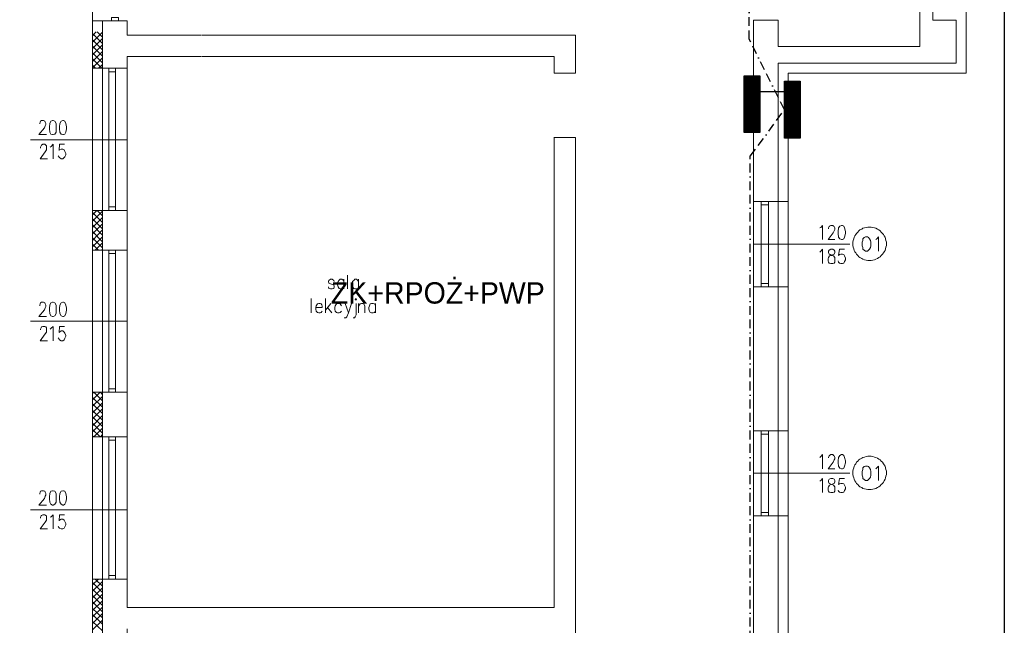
# Model space of a CAD drawing. Header units: centimetres. Extents: x -16053 to 7031, y -7778 to 254.
# Tile 59 of 256: x -11780 to -10395, y -3722 to -2869. Entities that reach past the tile are written whole.
import ezdxf

# ---------------------------------------------------------------- set-up
doc = ezdxf.new("R2010")
doc.units = ezdxf.units.CM
doc.header["$MEASUREMENT"] = 0
doc.linetypes.add('BORDER', pattern=[1.75, 0.5, -0.25, 0.5, -0.25, 0, -0.25])
for name, color, linetype in [('Aparatura', 6, 'CONTINUOUS'), ('ELEKTRYKA', 1, 'CONTINUOUS'), ('OPISY ELEKTRYCZNE', 120, 'CONTINUOUS')]:
    doc.layers.add(name, color=color, linetype=linetype)
doc.layers.add('konstrukcja', color=250, linetype='CONTINUOUS', lineweight=15)
doc.layers.add('Rozdzielnica', color=1, linetype='CONTINUOUS', lineweight=30)
doc.styles.add('OPRAWY', font='txt')

msp = doc.modelspace()

# ---------------------------------------------------------------- hatches: boundary and pattern name
at = {"layer": 'Rozdzielnica'}
h = msp.add_hatch(dxfattribs=at)
h.set_pattern_fill('ANSI31', color=1, scale=2, angle=90, style=0)
h.set_pattern_definition([(135, (-12459.82701, 9725.79658), (-0.1767766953, -0.1767766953), [])])
h.paths.add_polyline_path([(-10738.842, -3028.224), (-10760.879, -3028.224), (-10760.879, -2948.339), (-10738.842, -2948.339)])
h = msp.add_hatch(dxfattribs=at)
h.set_pattern_fill('ANSI31', color=1, scale=2, angle=90, style=0)
h.set_pattern_definition([(135, (-12402.85474, 9718.07973), (-0.1767766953, -0.1767766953), [])])
h.paths.add_polyline_path([(-10681.869, -3035.941), (-10703.907, -3035.941), (-10703.907, -2956.056), (-10681.869, -2956.056)])

# ---------------------------------------------------------------- linework, layer by layer
at = {"layer": 'Aparatura'}
msp.add_lwpolyline([(-10703.907, -2970.889), (-10738.842, -2970.889)], dxfattribs=at)
at = {"layer": 'ELEKTRYKA', "linetype": 'BORDER', "ltscale": 25}
msp.add_lwpolyline([(-12609.485, -6225.329), (-12624.977, -6225.329), (-12624.977, -6132.845), (-12409.881, -6132.845), (-12409.881, -5233.161), (-10738.414, -5233.161), (-10738.414, -4712.838), (-10694.447, -4712.838), (-10704.657, -4706.783), (-10752.032, -4706.783), (-10752.032, -3061.598), (-10703.907, -2995.998), (-10753.459, -2896.809), (-10753.459, -777.342), (-12488.499, -777.342), (-12488.499, -593.274), (-12615.893, -593.274), (-12615.893, -571.816)], dxfattribs=at)
at = {"layer": 'konstrukcja', "linetype": 'Continuous'}
for points in [[(-15638.641, -564.503), (-12486.132, -564.503), (-12486.132, -63.402), (-12486.132, -49.278), (-10713.023, -49.278), (-10698.899, -49.278), (-10698.899, -2695.694), (-10698.899, -2681.571), (-10462.328, -2681.571), (-10448.205, -2681.571), (-10448.205, -2749.835), (-10448.205, -2763.958), (-10462.328, -2763.958), (-10481.16, -2763.958), (-10481.16, -2855.762), (-10462.328, -2855.762), (-10448.205, -2855.762), (-10448.205, -2930.5), (-10448.205, -2944.623), (-10698.899, -2944.623), (-10698.899, -4582.965)], [(-11677.55, -4582.965), (-11677.55, -1097.958), (-12105.967, -1097.958), (-12105.967, -1318.051), (-12120.09, -1318.051), (-12413.16, -1318.051), (-12413.16, -1828.856), (-12427.284, -1828.856), (-15625.106, -1828.856)], [(-10462.328, -2695.694), (-10462.328, -2749.835), (-10495.284, -2749.835), (-10495.284, -2869.886), (-10462.328, -2869.886), (-10462.328, -2930.5), (-10713.023, -2930.5)], [(-10713.023, -2906.96), (-10513.527, -2906.96), (-10513.527, -2723.353), (-10713.023, -2723.353)], [(-11651.068, -2871.063), (-11641.064, -2871.063), (-11641.064, -2866.355), (-11651.068, -2866.355), (-11651.068, -2871.063)], [(-11663.426, -2871.063), (-11677.55, -2871.063)], [(-11663.426, -2871.063), (-11628.705, -2871.063)], [(-11628.705, -2921.084), (-11628.705, -2937.562), (-11663.426, -2937.562), (-11663.426, -2871.063)], [(-11628.705, -2871.063), (-11628.705, -2891.071)], [(-10713.023, -2869.886), (-10747.744, -2869.886)], [(-10747.744, -2869.886), (-10747.744, -3125.288)], [(-10713.023, -2906.96), (-10713.023, -2869.886), (-10713.023, -2906.96)], [(-10462.328, -2869.886), (-10462.328, -2930.5), (-10713.023, -2930.5)], [(-11677.55, -2892.248), (-11672.253, -2886.363)], [(-11677.55, -2901.075), (-11663.426, -2886.952)], [(-11663.426, -2902.841), (-11677.55, -2888.717)], [(-11663.426, -2894.014), (-11671.076, -2886.363)], [(-11524.544, -2891.071), (-11628.705, -2891.071)], [(-11523.955, -2891.071), (-11310.924, -2891.071), (-10997.854, -2891.071)], [(-10997.854, -2944.623), (-10997.854, -2891.071)], [(-11677.55, -2909.903), (-11663.426, -2895.779)], [(-11663.426, -2911.668), (-11677.55, -2897.545)], [(-11677.55, -2918.73), (-11663.426, -2904.606)], [(-11663.426, -2920.495), (-11677.55, -2906.372)], [(-11677.55, -2928.146), (-11663.426, -2914.022)], [(-11663.426, -2929.911), (-11677.55, -2915.788)], [(-11677.55, -2936.973), (-11663.426, -2922.849)], [(-11524.544, -2921.084), (-11628.705, -2921.084)], [(-11523.955, -2921.084), (-11027.867, -2921.084)], [(-11333.286, -2921.084), (-11027.867, -2921.084)], [(-11027.867, -2921.084), (-11027.867, -2944.623)], [(-11664.603, -2937.562), (-11677.55, -2924.615)], [(-11673.43, -2937.562), (-11677.55, -2933.442)], [(-11669.311, -2937.562), (-11663.426, -2932.265)], [(-10713.023, -3125.288), (-10713.023, -2930.5)], [(-11663.426, -2937.562), (-11677.55, -2937.562)], [(-11628.705, -2937.562), (-11663.426, -2937.562)], [(-11663.426, -3137.646), (-11663.426, -2937.562)], [(-11654.599, -2942.858), (-11645.183, -2942.858), (-11645.183, -2937.562), (-11654.599, -2937.562), (-11654.599, -2942.858)], [(-11654.599, -2937.562), (-11654.599, -3132.938), (-11645.183, -3132.938), (-11645.183, -2937.562), (-11654.599, -2937.562)], [(-11628.705, -3137.646), (-11628.705, -2937.562)], [(-10997.854, -2944.623), (-11027.867, -2944.623)], [(-11751.699, -3015.83), (-11751.699, -3015.242), (-11751.11, -3013.476), (-11750.522, -3012.299), (-11749.345, -3011.122), (-11746.402, -3011.122), (-11744.637, -3012.299), (-11744.048, -3013.476), (-11743.46, -3015.242), (-11743.46, -3017.007), (-11744.048, -3018.772), (-11745.225, -3021.715), (-11752.876, -3031.131), (-11742.283, -3031.131)], [(-11734.044, -3011.122), (-11736.398, -3012.299), (-11737.575, -3015.242), (-11738.164, -3019.949), (-11738.164, -3022.892), (-11737.575, -3027.6), (-11736.398, -3030.542), (-11734.044, -3031.131), (-11732.867, -3031.131), (-11730.513, -3030.542), (-11728.748, -3027.6), (-11728.748, -3022.892), (-11728.748, -3019.949), (-11728.748, -3015.242), (-11730.513, -3012.299), (-11732.867, -3011.122), (-11734.044, -3011.122)], [(-11719.332, -3011.122), (-11721.686, -3012.299), (-11723.451, -3015.242), (-11724.04, -3019.949), (-11724.04, -3022.892), (-11723.451, -3027.6), (-11721.686, -3030.542), (-11719.332, -3031.131), (-11718.155, -3031.131), (-11716.39, -3030.542), (-11715.213, -3027.6), (-11714.036, -3022.892), (-11714.036, -3019.949), (-11715.213, -3015.242), (-11716.39, -3012.299), (-11718.155, -3011.122), (-11719.332, -3011.122)], [(-11628.705, -3038.192), (-11764.645, -3038.192)], [(-11750.522, -3049.962), (-11750.522, -3048.785), (-11749.933, -3047.02), (-11749.345, -3045.843), (-11747.579, -3044.666), (-11744.637, -3044.666), (-11743.46, -3045.843), (-11742.283, -3047.02), (-11742.283, -3048.785), (-11742.283, -3050.551), (-11742.283, -3052.316), (-11744.048, -3055.258), (-11751.11, -3065.263), (-11741.106, -3065.263)], [(-11736.987, -3048.785), (-11735.81, -3047.608), (-11732.867, -3044.666), (-11732.867, -3065.263)], [(-11716.978, -3044.666), (-11724.04, -3044.666), (-11724.628, -3053.493), (-11724.04, -3052.316), (-11721.686, -3051.728), (-11719.332, -3051.728), (-11717.567, -3052.316), (-11716.39, -3054.67), (-11715.213, -3057.612), (-11715.213, -3059.378), (-11716.39, -3062.32), (-11717.567, -3063.497), (-11719.332, -3065.263), (-11721.686, -3065.263), (-11724.04, -3063.497), (-11724.628, -3062.909), (-11725.805, -3061.143)], [(-11027.867, -3034.662), (-11027.867, -3696.707)], [(-10997.854, -3035.25), (-11027.867, -3035.25)], [(-10997.854, -3035.25), (-10997.854, -3913.022)], [(-10747.744, -3125.288), (-10747.744, -3245.339)], [(-10747.744, -3125.288), (-10713.023, -3125.288)], [(-10726.558, -3125.288), (-10736.562, -3125.288), (-10736.562, -3129.996), (-10726.558, -3129.996), (-10726.558, -3125.288)], [(-10726.558, -3240.631), (-10726.558, -3129.996), (-10736.562, -3129.996), (-10736.562, -3240.631), (-10726.558, -3240.631)], [(-10713.023, -3125.288), (-10713.023, -3245.339)], [(-10713.023, -3125.288), (-10698.899, -3125.288)], [(-11677.55, -3144.12), (-11671.665, -3137.646)], [(-11663.426, -3137.646), (-11677.55, -3137.646)], [(-11677.55, -3152.947), (-11663.426, -3138.823)], [(-11663.426, -3154.712), (-11677.55, -3140.589)], [(-11663.426, -3145.297), (-11671.076, -3137.646)], [(-11628.705, -3137.646), (-11663.426, -3137.646)], [(-11628.705, -3137.646), (-11663.426, -3137.646)], [(-11663.426, -3193.552), (-11628.705, -3193.552), (-11628.705, -3137.646), (-11663.426, -3137.646), (-11663.426, -3193.552)], [(-11654.599, -3137.646), (-11645.183, -3137.646), (-11645.183, -3132.938), (-11654.599, -3132.938), (-11654.599, -3137.646)], [(-11677.55, -3161.774), (-11663.426, -3147.651)], [(-11663.426, -3163.54), (-11677.55, -3149.416)], [(-11677.55, -3170.602), (-11663.426, -3156.478)], [(-11663.426, -3172.367), (-11677.55, -3158.243)], [(-11677.55, -3180.017), (-11663.426, -3165.305)], [(-11663.426, -3181.783), (-11677.55, -3167.659)], [(-10654.174, -3162.363), (-10652.997, -3161.774), (-10650.644, -3158.832), (-10650.644, -3178.84)], [(-10641.816, -3163.54), (-10641.816, -3162.363), (-10641.228, -3160.597), (-10640.639, -3160.009), (-10638.874, -3158.832), (-10635.931, -3158.832), (-10634.754, -3160.009), (-10634.166, -3160.597), (-10632.989, -3162.363), (-10632.989, -3164.717), (-10634.166, -3166.482), (-10635.343, -3169.425), (-10642.405, -3178.84), (-10632.989, -3178.84)], [(-10623.573, -3158.832), (-10625.927, -3160.009), (-10627.693, -3162.363), (-10628.281, -3167.659), (-10628.281, -3170.013), (-10627.693, -3175.309), (-10625.927, -3177.663), (-10623.573, -3178.84), (-10622.396, -3178.84), (-10620.631, -3177.663), (-10619.454, -3175.309), (-10618.277, -3170.013), (-10618.277, -3167.659), (-10619.454, -3162.363), (-10620.631, -3160.009), (-10622.396, -3158.832), (-10623.573, -3158.832)], [(-10584.145, -3161.186), (-10586.499, -3161.186), (-10588.853, -3161.774), (-10591.207, -3162.363), (-10593.56, -3162.951), (-10595.326, -3164.128), (-10597.68, -3165.305), (-10599.445, -3166.482), (-10600.622, -3168.248), (-10602.388, -3170.013), (-10603.565, -3171.778), (-10604.742, -3173.544), (-10605.919, -3175.309), (-10606.507, -3177.663), (-10607.096, -3180.017), (-10607.684, -3182.371), (-10607.684, -3184.725), (-10607.684, -3187.079), (-10607.096, -3189.433), (-10606.507, -3191.787), (-10605.919, -3194.141), (-10604.742, -3195.906), (-10603.565, -3197.672), (-10602.388, -3199.437), (-10600.622, -3201.203), (-10599.445, -3202.968), (-10597.68, -3204.145), (-10595.326, -3205.322), (-10593.56, -3206.499), (-10591.207, -3207.088), (-10588.853, -3207.676), (-10586.499, -3208.265), (-10584.145, -3208.265), (-10581.791, -3208.265), (-10579.437, -3207.676), (-10577.083, -3207.088), (-10575.317, -3206.499), (-10572.964, -3205.322), (-10571.198, -3204.145), (-10569.433, -3202.968), (-10567.667, -3201.203), (-10565.902, -3199.437), (-10564.725, -3197.672), (-10563.548, -3195.906), (-10562.371, -3194.141), (-10561.782, -3191.787), (-10561.194, -3189.433), (-10560.605, -3187.079), (-10560.605, -3184.725), (-10560.605, -3182.371), (-10561.194, -3180.017), (-10561.782, -3177.663), (-10562.371, -3175.309), (-10563.548, -3173.544), (-10564.725, -3171.778), (-10565.902, -3170.013), (-10567.667, -3168.248), (-10569.433, -3166.482), (-10571.198, -3165.305), (-10572.964, -3164.128), (-10575.317, -3162.951), (-10577.083, -3162.363), (-10579.437, -3161.774), (-10581.791, -3161.186), (-10584.145, -3161.186)], [(-11677.55, -3188.845), (-11663.426, -3174.721)], [(-11663.426, -3190.61), (-11677.55, -3176.486)], [(-11669.311, -3193.552), (-11677.55, -3185.314)], [(-11674.019, -3193.552), (-11663.426, -3183.548)], [(-10611.804, -3185.314), (-10747.744, -3185.314)], [(-10590.03, -3174.721), (-10591.795, -3175.898), (-10593.56, -3177.663), (-10593.56, -3180.017), (-10594.737, -3182.371), (-10594.737, -3187.668), (-10593.56, -3190.022), (-10593.56, -3192.375), (-10591.795, -3193.552), (-10590.03, -3195.318), (-10587.087, -3195.318), (-10585.91, -3193.552), (-10584.145, -3192.375), (-10582.968, -3190.022), (-10582.379, -3187.668), (-10582.379, -3182.371), (-10582.968, -3180.017), (-10584.145, -3177.663), (-10585.91, -3175.898), (-10587.087, -3174.721), (-10590.03, -3174.721)], [(-10575.317, -3178.84), (-10574.14, -3177.663), (-10571.787, -3174.721), (-10571.787, -3195.318)], [(-11663.426, -3193.552), (-11677.55, -3193.552)], [(-11664.603, -3193.552), (-11663.426, -3192.375)], [(-11628.705, -3193.552), (-11663.426, -3193.552)], [(-11663.426, -3393.637), (-11663.426, -3193.552)], [(-11654.599, -3198.26), (-11645.183, -3198.26), (-11645.183, -3193.552), (-11654.599, -3193.552), (-11654.599, -3198.26)], [(-11654.599, -3193.552), (-11654.599, -3388.929), (-11645.183, -3388.929), (-11645.183, -3193.552), (-11654.599, -3193.552)], [(-11628.705, -3393.637), (-11628.705, -3193.552)], [(-10654.174, -3196.495), (-10652.997, -3195.318), (-10650.644, -3192.375), (-10650.644, -3212.384)], [(-10638.874, -3192.375), (-10641.228, -3193.552), (-10641.816, -3195.318), (-10641.816, -3197.083), (-10641.228, -3199.437), (-10639.462, -3200.026), (-10637.108, -3201.203), (-10634.754, -3201.791), (-10632.989, -3204.145), (-10632.989, -3205.911), (-10632.989, -3208.853), (-10632.989, -3210.618), (-10634.166, -3211.795), (-10635.931, -3212.384), (-10638.874, -3212.384), (-10641.228, -3211.795), (-10641.816, -3210.618), (-10642.405, -3208.853), (-10642.405, -3205.911), (-10641.816, -3204.145), (-10640.639, -3201.791), (-10638.285, -3201.203), (-10635.343, -3200.026), (-10634.166, -3199.437), (-10632.989, -3197.083), (-10632.989, -3195.318), (-10634.166, -3193.552), (-10635.931, -3192.375), (-10638.874, -3192.375)], [(-10619.454, -3192.375), (-10626.516, -3192.375), (-10627.693, -3201.203), (-10626.516, -3200.026), (-10624.75, -3199.437), (-10622.396, -3199.437), (-10620.631, -3200.026), (-10619.454, -3201.791), (-10618.277, -3204.734), (-10618.277, -3207.088), (-10619.454, -3209.442), (-10620.631, -3211.795), (-10622.396, -3212.384), (-10624.75, -3212.384), (-10626.516, -3211.795), (-10627.693, -3210.618), (-10628.281, -3208.853)], [(-11337.405, -3237.689), (-11337.994, -3236.512), (-11340.348, -3234.746), (-11342.702, -3234.746), (-11345.056, -3236.512), (-11345.644, -3237.689), (-11345.056, -3240.043), (-11343.879, -3240.631), (-11339.759, -3241.808), (-11337.994, -3242.397), (-11337.405, -3244.751), (-11337.405, -3245.339), (-11337.994, -3247.693), (-11340.348, -3248.282), (-11342.702, -3248.282), (-11345.056, -3247.693), (-11345.644, -3245.339)], [(-11323.87, -3237.689), (-11325.047, -3235.923), (-11326.813, -3234.746), (-11329.167, -3234.746), (-11330.344, -3235.923), (-11332.109, -3237.689), (-11332.697, -3240.631), (-11332.697, -3242.397), (-11332.109, -3245.339), (-11330.344, -3247.693), (-11329.167, -3248.282), (-11326.813, -3248.282), (-11325.047, -3247.693), (-11323.87, -3245.339)], [(-11323.87, -3234.746), (-11323.87, -3248.282)], [(-11318.574, -3248.282), (-11318.574, -3228.862)], [(-11303.273, -3237.689), (-11304.45, -3236.512), (-11306.216, -3234.746), (-11308.57, -3234.746), (-11309.747, -3236.512), (-11311.512, -3237.689), (-11312.1, -3240.631), (-11312.1, -3242.397), (-11311.512, -3245.339), (-11309.747, -3247.693), (-11308.57, -3248.282), (-11306.216, -3248.282), (-11304.45, -3247.693), (-11303.273, -3245.339)], [(-11303.273, -3234.746), (-11303.273, -3248.282)], [(-10726.558, -3240.631), (-10736.562, -3240.631), (-10736.562, -3245.339), (-10726.558, -3245.339), (-10726.558, -3240.631)], [(-10747.744, -3245.339), (-10747.744, -3447.778)], [(-10747.744, -3245.339), (-10713.023, -3245.339)], [(-10713.023, -3245.339), (-10713.023, -3447.778)], [(-10713.023, -3245.339), (-10698.899, -3245.339)], [(-11751.699, -3271.821), (-11751.699, -3271.232), (-11751.11, -3269.467), (-11750.522, -3267.702), (-11749.345, -3267.113), (-11746.402, -3267.113), (-11744.637, -3267.702), (-11744.048, -3269.467), (-11743.46, -3271.232), (-11743.46, -3272.998), (-11744.048, -3274.763), (-11745.225, -3277.706), (-11752.876, -3287.122), (-11742.283, -3287.122)], [(-11734.044, -3267.113), (-11736.398, -3267.702), (-11737.575, -3271.232), (-11738.164, -3275.352), (-11738.164, -3278.294), (-11737.575, -3283.002), (-11736.398, -3285.945), (-11734.044, -3287.122), (-11732.867, -3287.122), (-11730.513, -3285.945), (-11728.748, -3283.002), (-11728.748, -3278.294), (-11728.748, -3275.352), (-11728.748, -3271.232), (-11730.513, -3267.702), (-11732.867, -3267.113), (-11734.044, -3267.113)], [(-11719.332, -3267.113), (-11721.686, -3267.702), (-11723.451, -3271.232), (-11724.04, -3275.352), (-11724.04, -3278.294), (-11723.451, -3283.002), (-11721.686, -3285.945), (-11719.332, -3287.122), (-11718.155, -3287.122), (-11716.39, -3285.945), (-11715.213, -3283.002), (-11714.036, -3278.294), (-11714.036, -3275.352), (-11715.213, -3271.232), (-11716.39, -3267.702), (-11718.155, -3267.113), (-11719.332, -3267.113)], [(-11369.772, -3281.825), (-11369.772, -3261.817)], [(-11363.299, -3274.175), (-11354.471, -3274.175), (-11354.471, -3272.409), (-11355.06, -3270.644), (-11355.648, -3269.467), (-11357.414, -3268.878), (-11359.179, -3268.878), (-11360.945, -3269.467), (-11362.71, -3271.821), (-11363.299, -3274.175), (-11363.299, -3276.529), (-11362.71, -3279.471), (-11360.945, -3281.237), (-11359.179, -3281.825), (-11357.414, -3281.825), (-11355.648, -3281.237), (-11354.471, -3279.471)], [(-11349.764, -3281.825), (-11349.764, -3261.817)], [(-11342.113, -3268.878), (-11349.764, -3278.294)], [(-11327.401, -3271.821), (-11329.167, -3269.467), (-11330.344, -3268.878), (-11332.697, -3268.878), (-11334.463, -3269.467), (-11336.228, -3271.821), (-11336.817, -3274.175), (-11336.817, -3276.529), (-11336.228, -3279.471), (-11334.463, -3281.237), (-11332.697, -3281.825), (-11330.344, -3281.825), (-11329.167, -3281.237), (-11327.401, -3279.471)], [(-11322.105, -3268.878), (-11317.397, -3281.825), (-11313.277, -3268.878)], [(-11306.804, -3268.878), (-11306.804, -3284.768), (-11307.981, -3287.71), (-11309.158, -3288.887), (-11310.924, -3288.887)], [(-11307.981, -3262.994), (-11306.804, -3264.171), (-11306.216, -3262.994), (-11306.804, -3261.817), (-11307.981, -3262.994)], [(-11303.273, -3281.825), (-11303.273, -3268.878)], [(-11303.273, -3272.409), (-11300.919, -3269.467), (-11299.154, -3268.878), (-11297.388, -3268.878), (-11295.623, -3269.467), (-11294.446, -3272.409), (-11294.446, -3281.825)], [(-11279.145, -3271.821), (-11280.911, -3269.467), (-11282.676, -3268.878), (-11285.03, -3268.878), (-11286.796, -3269.467), (-11287.973, -3271.821), (-11288.561, -3274.175), (-11288.561, -3276.529), (-11287.973, -3279.471), (-11286.796, -3281.237), (-11285.03, -3281.825), (-11282.676, -3281.825), (-11280.911, -3281.237), (-11279.145, -3279.471)], [(-11279.145, -3268.878), (-11279.145, -3281.825)], [(-11346.821, -3274.175), (-11340.936, -3281.825)], [(-11317.397, -3281.825), (-11319.751, -3287.71), (-11320.928, -3288.887), (-11323.282, -3288.887)], [(-11628.705, -3293.595), (-11764.645, -3293.595)], [(-11750.522, -3305.953), (-11750.522, -3304.776), (-11749.933, -3303.011), (-11749.345, -3301.834), (-11747.579, -3301.245), (-11744.637, -3301.245), (-11743.46, -3301.834), (-11742.283, -3303.011), (-11742.283, -3304.776), (-11742.283, -3306.542), (-11742.283, -3308.895), (-11744.048, -3311.249), (-11751.11, -3321.254), (-11741.106, -3321.254)], [(-11736.987, -3304.776), (-11735.81, -3303.599), (-11732.867, -3301.245), (-11732.867, -3321.254)], [(-11716.978, -3301.245), (-11724.04, -3301.245), (-11724.628, -3309.484), (-11724.04, -3308.895), (-11721.686, -3307.13), (-11719.332, -3307.13), (-11717.567, -3308.895), (-11716.39, -3310.661), (-11715.213, -3313.603), (-11715.213, -3314.78), (-11716.39, -3317.723), (-11717.567, -3320.077), (-11719.332, -3321.254), (-11721.686, -3321.254), (-11724.04, -3320.077), (-11724.628, -3318.9), (-11725.805, -3317.134)], [(-11677.55, -3395.403), (-11675.784, -3393.637)], [(-11677.55, -3404.23), (-11666.957, -3393.637)], [(-11663.426, -3393.637), (-11677.55, -3393.637)], [(-11663.426, -3405.995), (-11675.784, -3393.637)], [(-11663.426, -3397.168), (-11666.368, -3393.637)], [(-11628.705, -3393.637), (-11663.426, -3393.637)], [(-11628.705, -3393.637), (-11663.426, -3393.637)], [(-11663.426, -3456.605), (-11628.705, -3456.605), (-11628.705, -3393.637), (-11663.426, -3393.637), (-11663.426, -3456.605)], [(-11654.599, -3393.637), (-11645.183, -3393.637), (-11645.183, -3388.929), (-11654.599, -3388.929), (-11654.599, -3393.637)], [(-11677.55, -3413.057), (-11663.426, -3399.522)], [(-11663.426, -3414.823), (-11677.55, -3401.288)], [(-11677.55, -3422.473), (-11663.426, -3408.349)], [(-11663.426, -3423.65), (-11677.55, -3410.115)], [(-11677.55, -3431.3), (-11663.426, -3417.177)], [(-11663.426, -3433.066), (-11677.55, -3419.531)], [(-11677.55, -3440.716), (-11663.426, -3426.592)], [(-11663.426, -3441.893), (-11677.55, -3428.358)], [(-11677.55, -3449.543), (-11663.426, -3435.42)], [(-11663.426, -3451.309), (-11677.55, -3437.185)], [(-11666.957, -3456.605), (-11677.55, -3446.012)], [(-11675.784, -3456.605), (-11663.426, -3444.247)], [(-10747.744, -3447.778), (-10747.744, -3567.829)], [(-10747.744, -3447.778), (-10713.023, -3447.778)], [(-10726.558, -3447.778), (-10736.562, -3447.778), (-10736.562, -3452.486), (-10726.558, -3452.486), (-10726.558, -3447.778)], [(-10713.023, -3447.778), (-10713.023, -3567.829)], [(-10713.023, -3447.778), (-10698.899, -3447.778)], [(-11676.373, -3456.605), (-11677.55, -3454.84)], [(-11663.426, -3456.605), (-11677.55, -3456.605)], [(-11666.368, -3456.605), (-11663.426, -3453.074)], [(-11628.705, -3456.605), (-11663.426, -3456.605)], [(-11663.426, -3656.69), (-11663.426, -3456.605)], [(-11654.599, -3461.313), (-11645.183, -3461.313), (-11645.183, -3456.605), (-11654.599, -3456.605), (-11654.599, -3461.313)], [(-11654.599, -3456.605), (-11654.599, -3651.394), (-11645.183, -3651.394), (-11645.183, -3456.605), (-11654.599, -3456.605)], [(-11628.705, -3656.69), (-11628.705, -3456.605)], [(-10726.558, -3563.121), (-10726.558, -3452.486), (-10736.562, -3452.486), (-10736.562, -3563.121), (-10726.558, -3563.121)], [(-10654.174, -3485.441), (-10652.997, -3484.264), (-10650.644, -3481.322), (-10650.644, -3501.33)], [(-10641.816, -3486.029), (-10641.816, -3485.441), (-10641.228, -3483.087), (-10640.639, -3482.498), (-10638.874, -3481.322), (-10635.931, -3481.322), (-10634.754, -3482.498), (-10634.166, -3483.087), (-10632.989, -3485.441), (-10632.989, -3487.206), (-10634.166, -3488.972), (-10635.343, -3491.914), (-10642.405, -3501.33), (-10632.989, -3501.33)], [(-10623.573, -3481.322), (-10625.927, -3482.498), (-10627.693, -3485.441), (-10628.281, -3490.149), (-10628.281, -3493.091), (-10627.693, -3497.799), (-10625.927, -3500.742), (-10623.573, -3501.33), (-10622.396, -3501.33), (-10620.631, -3500.742), (-10619.454, -3497.799), (-10618.277, -3493.091), (-10618.277, -3490.149), (-10619.454, -3485.441), (-10620.631, -3482.498), (-10622.396, -3481.322), (-10623.573, -3481.322)], [(-10584.145, -3483.675), (-10586.499, -3483.675), (-10588.853, -3484.264), (-10591.207, -3484.852), (-10593.56, -3485.441), (-10595.326, -3486.618), (-10597.68, -3487.795), (-10599.445, -3488.972), (-10600.622, -3490.737), (-10602.388, -3491.914), (-10603.565, -3494.268), (-10604.742, -3496.034), (-10605.919, -3497.799), (-10606.507, -3500.153), (-10607.096, -3502.507), (-10607.684, -3504.861), (-10607.684, -3507.215), (-10607.684, -3509.569), (-10607.096, -3511.923), (-10606.507, -3514.277), (-10605.919, -3516.042), (-10604.742, -3518.396), (-10603.565, -3520.162), (-10602.388, -3521.927), (-10600.622, -3523.692), (-10599.445, -3525.458), (-10597.68, -3526.635), (-10595.326, -3527.812), (-10593.56, -3528.989), (-10591.207, -3529.577), (-10588.853, -3530.166), (-10586.499, -3530.754), (-10584.145, -3530.754), (-10581.791, -3530.754), (-10579.437, -3530.166), (-10577.083, -3529.577), (-10575.317, -3528.989), (-10572.964, -3527.812), (-10571.198, -3526.635), (-10569.433, -3525.458), (-10567.667, -3523.692), (-10565.902, -3521.927), (-10564.725, -3520.162), (-10563.548, -3518.396), (-10562.371, -3516.042), (-10561.782, -3514.277), (-10561.194, -3511.923), (-10560.605, -3509.569), (-10560.605, -3507.215), (-10560.605, -3504.861), (-10561.194, -3502.507), (-10561.782, -3500.153), (-10562.371, -3497.799), (-10563.548, -3496.034), (-10564.725, -3494.268), (-10565.902, -3491.914), (-10567.667, -3490.737), (-10569.433, -3488.972), (-10571.198, -3487.795), (-10572.964, -3486.618), (-10575.317, -3485.441), (-10577.083, -3484.852), (-10579.437, -3484.264), (-10581.791, -3483.675), (-10584.145, -3483.675)], [(-10590.03, -3497.799), (-10591.795, -3498.388), (-10593.56, -3500.153), (-10593.56, -3502.507), (-10594.737, -3505.449), (-10594.737, -3510.157), (-10593.56, -3513.1), (-10593.56, -3514.865), (-10591.795, -3516.631), (-10590.03, -3517.808), (-10587.087, -3517.808), (-10585.91, -3516.631), (-10584.145, -3514.865), (-10582.968, -3513.1), (-10582.379, -3510.157), (-10582.379, -3505.449), (-10582.968, -3502.507), (-10584.145, -3500.153), (-10585.91, -3498.388), (-10587.087, -3497.799), (-10590.03, -3497.799)], [(-10575.317, -3501.33), (-10574.14, -3500.153), (-10571.787, -3497.799), (-10571.787, -3517.808)], [(-10611.804, -3507.803), (-10747.744, -3507.803)], [(-10654.174, -3518.985), (-10652.997, -3517.808), (-10650.644, -3514.865), (-10650.644, -3534.874)], [(-10638.874, -3514.865), (-10641.228, -3516.042), (-10641.816, -3517.808), (-10641.816, -3519.573), (-10641.228, -3521.927), (-10639.462, -3522.515), (-10637.108, -3523.692), (-10634.754, -3524.281), (-10632.989, -3526.635), (-10632.989, -3528.4), (-10632.989, -3531.343), (-10632.989, -3533.108), (-10634.166, -3534.285), (-10635.931, -3534.874), (-10638.874, -3534.874), (-10641.228, -3534.285), (-10641.816, -3533.108), (-10642.405, -3531.343), (-10642.405, -3528.4), (-10641.816, -3526.635), (-10640.639, -3524.281), (-10638.285, -3523.692), (-10635.343, -3522.515), (-10634.166, -3521.927), (-10632.989, -3519.573), (-10632.989, -3517.808), (-10634.166, -3516.042), (-10635.931, -3514.865), (-10638.874, -3514.865)], [(-10619.454, -3514.865), (-10626.516, -3514.865), (-10627.693, -3523.692), (-10626.516, -3522.515), (-10624.75, -3521.927), (-10622.396, -3521.927), (-10620.631, -3522.515), (-10619.454, -3524.281), (-10618.277, -3527.223), (-10618.277, -3529.577), (-10619.454, -3531.931), (-10620.631, -3534.285), (-10622.396, -3534.874), (-10624.75, -3534.874), (-10626.516, -3534.285), (-10627.693, -3533.108), (-10628.281, -3531.343)], [(-11751.699, -3537.228), (-11751.699, -3536.051), (-11751.11, -3534.285), (-11750.522, -3533.108), (-11749.345, -3532.52), (-11746.402, -3532.52), (-11744.637, -3533.108), (-11744.048, -3534.285), (-11743.46, -3536.051), (-11743.46, -3538.405), (-11744.048, -3540.17), (-11745.225, -3543.112), (-11752.876, -3552.528), (-11742.283, -3552.528)], [(-11734.044, -3532.52), (-11736.398, -3533.108), (-11737.575, -3536.051), (-11738.164, -3540.758), (-11738.164, -3543.701), (-11737.575, -3548.409), (-11736.398, -3551.351), (-11734.044, -3552.528), (-11732.867, -3552.528), (-11730.513, -3551.351), (-11728.748, -3548.409), (-11728.748, -3543.701), (-11728.748, -3540.758), (-11728.748, -3536.051), (-11730.513, -3533.108), (-11732.867, -3532.52), (-11734.044, -3532.52)], [(-11719.332, -3532.52), (-11721.686, -3533.108), (-11723.451, -3536.051), (-11724.04, -3540.758), (-11724.04, -3543.701), (-11723.451, -3548.409), (-11721.686, -3551.351), (-11719.332, -3552.528), (-11718.155, -3552.528), (-11716.39, -3551.351), (-11715.213, -3548.409), (-11714.036, -3543.701), (-11714.036, -3540.758), (-11715.213, -3536.051), (-11716.39, -3533.108), (-11718.155, -3532.52), (-11719.332, -3532.52)], [(-11628.705, -3559.002), (-11764.645, -3559.002)], [(-11750.522, -3570.771), (-11750.522, -3569.594), (-11749.933, -3567.829), (-11749.345, -3567.24), (-11747.579, -3566.063), (-11744.637, -3566.063), (-11743.46, -3567.24), (-11742.283, -3567.829), (-11742.283, -3569.594), (-11742.283, -3571.948), (-11742.283, -3573.714), (-11744.048, -3576.656), (-11751.11, -3586.072), (-11741.106, -3586.072)], [(-11736.987, -3569.594), (-11735.81, -3569.006), (-11732.867, -3566.063), (-11732.867, -3586.072)], [(-11716.978, -3566.063), (-11724.04, -3566.063), (-11724.628, -3574.891), (-11724.04, -3573.714), (-11721.686, -3572.537), (-11719.332, -3572.537), (-11717.567, -3573.714), (-11716.39, -3575.479), (-11715.213, -3578.422), (-11715.213, -3580.187), (-11716.39, -3583.129), (-11717.567, -3584.895), (-11719.332, -3586.072), (-11721.686, -3586.072), (-11724.04, -3584.895), (-11724.628, -3584.306), (-11725.805, -3582.541)], [(-10747.744, -3567.829), (-10747.744, -3767.914)], [(-10747.744, -3567.829), (-10713.023, -3567.829)], [(-10726.558, -3563.121), (-10736.562, -3563.121), (-10736.562, -3567.829), (-10726.558, -3567.829), (-10726.558, -3563.121)], [(-10713.023, -3567.829), (-10713.023, -3767.914)], [(-10713.023, -3567.829), (-10698.899, -3567.829)], [(-11677.55, -3664.929), (-11669.311, -3656.69)], [(-11663.426, -3656.69), (-11677.55, -3656.69)], [(-11663.426, -3666.694), (-11674.019, -3656.69)], [(-11663.426, -3657.867), (-11665.191, -3656.69)], [(-11628.705, -3656.69), (-11663.426, -3656.69)], [(-11628.705, -3656.69), (-11663.426, -3656.69)], [(-11628.705, -3726.72), (-11628.705, -3749.082), (-11663.426, -3749.082), (-11663.426, -3656.69), (-11628.705, -3656.69), (-11628.705, -3696.707)], [(-11654.599, -3656.69), (-11645.183, -3656.69), (-11645.183, -3651.394), (-11654.599, -3651.394), (-11654.599, -3656.69)], [(-11677.55, -3673.756), (-11663.426, -3660.221)], [(-11663.426, -3675.522), (-11677.55, -3661.398)], [(-11677.55, -3683.172), (-11663.426, -3669.048)], [(-11663.426, -3684.937), (-11677.55, -3670.814)], [(-11677.55, -3691.999), (-11663.426, -3677.875)], [(-11663.426, -3693.765), (-11677.55, -3679.641)], [(-11677.55, -3700.826), (-11663.426, -3687.291)], [(-11663.426, -3702.592), (-11677.55, -3688.468)], [(-11677.55, -3709.654), (-11663.426, -3696.118)], [(-11663.426, -3711.419), (-11677.55, -3697.884)], [(-11628.705, -3696.707), (-11027.867, -3696.707)], [(-11677.55, -3719.069), (-11663.426, -3704.946)], [(-11663.426, -3720.246), (-11677.55, -3706.711)], [(-11677.55, -3727.897), (-11663.426, -3714.362)], [(-11663.426, -3729.662), (-11677.55, -3716.127)]]:
    msp.add_lwpolyline(points, dxfattribs=at)
at = {"layer": 'OPISY ELEKTRYCZNE', "linetype": 'ByBlock'}
msp.add_lwpolyline([(-16053.303, 208.272), (-10394.63, 208.272), (-10394.63, -7195.77), (-16053.303, -7195.77)], close=True, dxfattribs=at)
at = {"layer": 'Rozdzielnica', "color": 1}
for points in [[(-10738.842, -3028.224), (-10760.879, -3028.224), (-10760.879, -2948.339), (-10738.842, -2948.339)], [(-10681.869, -3035.941), (-10703.907, -3035.941), (-10703.907, -2956.056), (-10681.869, -2956.056)]]:
    msp.add_lwpolyline(points, close=True, dxfattribs=at)

# ---------------------------------------------------------------- texts
at = {"layer": 'ELEKTRYKA', "style": 'OPRAWY'}
msp.add_text('ZK+RPOŻ+PWP', height=30, dxfattribs=at).set_placement((-11342.113, -3268.878))

doc.saveas('drawing.dxf')
